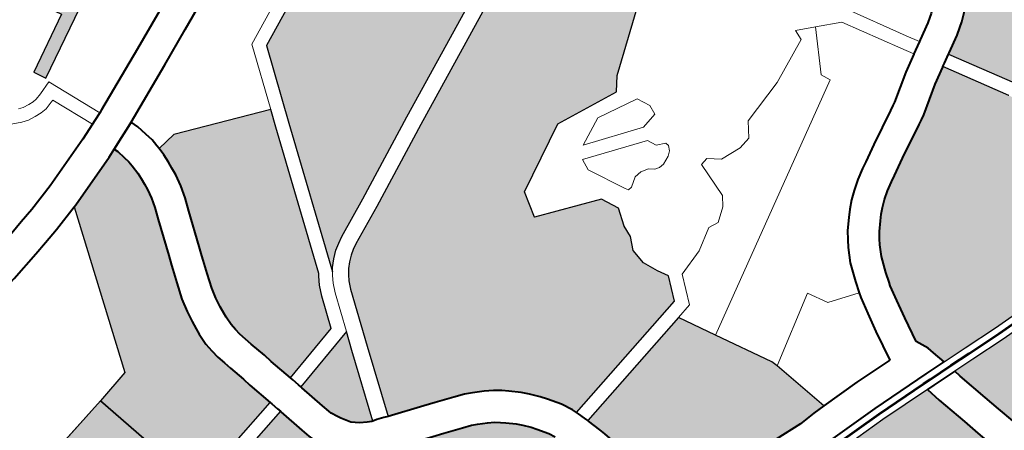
# Model space of a CAD drawing. Header units: metres. Extents: x 149090 to 149776, y 485756 to 486362.
# Tile 40 of 93: x 149577.79 to 149588.63, y 486303.84 to 486308.35. Entities that reach past the tile are written whole.
import ezdxf

# ---------------------------------------------------------------- set-up
doc = ezdxf.new("R2010")
doc.units = ezdxf.units.M
doc.header["$MEASUREMENT"] = 0
for name, color, linetype, lineweight in [('WVB-pen-brm-dik 018', 6, 'Continuous', 13), ('WVB-pen-brm-dik 050', 6, 'Continuous', 53), ('WVB-pen-dik 035', 1, 'Continuous', 40), ('WVB-raster-20%', 254, 'Continuous', 30), ('WVB-raster-60%', 253, 'Continuous', 30), ('WVB-tekst-dik 035', 1, 'Continuous', 40)]:
    doc.layers.add(name, color=color, linetype=linetype, lineweight=lineweight)
doc.styles.add('1 200   cursief   0.18', font='ITALICS.shx', dxfattribs={"height": 0.36})

# ---------------------------------------------------------------- blocks, each defined once
blk = doc.blocks.new('INZET')
at = {"layer": 'WVB-raster-20%'}
for points in [[(-0.095619, -0.048216), (-0.095765, -0.047954), (-0.094525, -0.047263), (-0.094674, -0.046992), (-0.09441, -0.046848), (-0.094119, -0.04738)], [(-0.100655, -0.059926), (-0.101862, -0.059507), (-0.104398, -0.058649), (-0.107002, -0.057775), (-0.107231, -0.057703), (-0.107408, -0.05768), (-0.107568, -0.057663), (-0.107719, -0.057669), (-0.107863, -0.05768), (-0.108028, -0.057716), (-0.108208, -0.057774), (-0.110109, -0.058703), (-0.112111, -0.059689), (-0.113215, -0.057781), (-0.112224, -0.057252), (-0.112722, -0.056289), (-0.108913, -0.05433), (-0.108556, -0.054157), (-0.108307, -0.054157), (-0.108091, -0.054179), (-0.107178, -0.05447), (-0.105907, -0.054932), (-0.105752, -0.05448), (-0.105245, -0.054619), (-0.1049, -0.054713), (-0.103848, -0.055146), (-0.103983, -0.055575), (-0.102032, -0.056247), (-0.101746, -0.055401), (-0.098725, -0.05471), (-0.098055, -0.057456), (-0.099961, -0.057913)], [(-0.077761, -0.06148), (-0.078248, -0.060594), (-0.07907, -0.059238), (-0.079043, -0.059221), (-0.078674, -0.059002), (-0.078529, -0.058905), (-0.078424, -0.058824), (-0.078216, -0.058644), (-0.077928, -0.058312), (-0.077796, -0.058161), (-0.077577, -0.057816), (-0.077435, -0.057539), (-0.077374, -0.057429), (-0.077308, -0.057325), (-0.077249, -0.057246), (-0.077144, -0.05713), (-0.077003, -0.057006), (-0.076845, -0.056885), (-0.076288, -0.056554), (-0.076183, -0.056492), (-0.076183, -0.056492), (-0.074666, -0.059066), (-0.074742, -0.059112), (-0.077518, -0.060731), (-0.077661, -0.060863), (-0.077744, -0.061018), (-0.077777, -0.061172), (-0.077787, -0.061348), (-0.077776, -0.061405)], [(-0.079938, -0.064761), (-0.081695, -0.064754), (-0.082495, -0.064733), (-0.083052, -0.064718), (-0.083128, -0.06442), (-0.083169, -0.064267), (-0.083295, -0.063992), (-0.083202, -0.063424), (-0.083123, -0.063009), (-0.083054, -0.062663), (-0.083032, -0.062584), (-0.082965, -0.062368), (-0.082843, -0.062024), (-0.082723, -0.061792), (-0.082651, -0.061682), (-0.082563, -0.061548), (-0.08241, -0.061369), (-0.082314, -0.06126), (-0.082202, -0.061156), (-0.082064, -0.061043), (-0.0819, -0.06092), (-0.081716, -0.060808), (-0.081582, -0.060731), (-0.081216, -0.060524), (-0.080494, -0.06013), (-0.080389, -0.060073), (-0.080283, -0.060015), (-0.079689, -0.059609), (-0.079336, -0.059398), (-0.079328, -0.059392), (-0.078507, -0.060746), (-0.078022, -0.061628), (-0.077933, -0.061786), (-0.076449, -0.064359), (-0.076442, -0.064404), (-0.077093, -0.064518), (-0.077874, -0.064622), (-0.078546, -0.064684), (-0.079265, -0.064738)], [(-0.081552, -0.068756), (-0.08158, -0.068708), (-0.081839, -0.068267), (-0.082117, -0.06778), (-0.08224, -0.067495), (-0.082303, -0.067345), (-0.082417, -0.067074), (-0.082565, -0.066648), (-0.082671, -0.066248), (-0.082766, -0.065875), (-0.082944, -0.065175), (-0.082981, -0.06502), (-0.082503, -0.065033), (-0.081699, -0.065054), (-0.07992, -0.065061), (-0.079249, -0.065038), (-0.078521, -0.064983), (-0.077841, -0.064921), (-0.077047, -0.064815), (-0.076398, -0.064701), (-0.076182, -0.066152), (-0.075943, -0.067916), (-0.079797, -0.068448)]]:
    blk.add_hatch(color=256, dxfattribs=at).paths.add_polyline_path(points)
at = {"layer": 'WVB-raster-20%', "extrusion": (0, 0, -1)}
for points in [[(0.092915, -0.055332), (0.09286, -0.055254), (0.092726, -0.055115), (0.092582, -0.054988), (0.092443, -0.054898), (0.092303, -0.054816), (0.091449, -0.054408), (0.089614, -0.053491), (0.086913, -0.052174), (0.085553, -0.051508), (0.085897, -0.051351), (0.087173, -0.048827), (0.087646, -0.048681), (0.091237, -0.050429), (0.091816, -0.05211)], [(0.090308, -0.060963), (0.087131, -0.060204), (0.08692, -0.059668), (0.087054, -0.059441), (0.087209, -0.059119), (0.087234, -0.05877), (0.087105, -0.058486), (0.087093, -0.058216), (0.086964, -0.057816), (0.087157, -0.057442), (0.088588, -0.056913), (0.088446, -0.056332), (0.086989, -0.055533), (0.08552, -0.0557), (0.0853, -0.055416), (0.084086, -0.054452), (0.085373, -0.051809), (0.086759, -0.052489), (0.089459, -0.053805), (0.091295, -0.054722), (0.092139, -0.055126), (0.092259, -0.055196), (0.09237, -0.055268), (0.092484, -0.055368), (0.092589, -0.055477), (0.092669, -0.055591), (0.092736, -0.055705), (0.09281, -0.055873), (0.093234, -0.057111), (0.093751, -0.05864), (0.092972, -0.058905), (0.092729, -0.058989), (0.092326, -0.059128), (0.092097, -0.059211), (0.09193, -0.059286), (0.0917, -0.059407), (0.091522, -0.059513), (0.091375, -0.05962), (0.091256, -0.059717), (0.091053, -0.059899), (0.090925, -0.060036), (0.090766, -0.060214), (0.090664, -0.060356), (0.090477, -0.060622), (0.090349, -0.060861)], [(0.09433, -0.066144), (0.094152, -0.066101), (0.093064, -0.065832), (0.093202, -0.065268), (0.092741, -0.064511), (0.091934, -0.064312), (0.091922, -0.06431), (0.092163, -0.063363), (0.092359, -0.062497), (0.092005, -0.061368), (0.091, -0.061128), (0.091074, -0.060991), (0.091236, -0.06076), (0.091314, -0.060651), (0.09144, -0.060509), (0.091543, -0.0604), (0.091711, -0.060249), (0.091801, -0.060176), (0.091908, -0.060098), (0.092043, -0.060017), (0.092237, -0.059915), (0.09236, -0.05986), (0.092559, -0.059788), (0.092958, -0.059651), (0.093199, -0.059567), (0.093976, -0.059303), (0.094445, -0.06066), (0.095114, -0.062599), (0.094726, -0.064226), (0.094631, -0.064687), (0.093733, -0.064466), (0.093601, -0.064995), (0.093931, -0.065496), (0.094439, -0.065617)], [(0.086334, -0.067883), (0.086018, -0.067805), (0.085252, -0.067617), (0.084354, -0.067403), (0.083519, -0.067194), (0.083146, -0.067108), (0.083234, -0.066853), (0.083349, -0.066424), (0.083444, -0.066047), (0.083624, -0.065342), (0.083704, -0.065002), (0.084888, -0.064977), (0.086011, -0.064984), (0.087081, -0.065045), (0.087014, -0.06536)]]:
    blk.add_hatch(color=256, dxfattribs=at).paths.add_polyline_path(points)
at = {"layer": 'WVB-raster-60%', "extrusion": (0, 0, -1)}
for points in [[(0.098055, -0.057456), (0.095695, -0.05689), (0.09584, -0.056326), (0.095882, -0.056134), (0.095977, -0.055775), (0.096018, -0.0556), (0.096064, -0.055415), (0.096091, -0.055226), (0.09611, -0.055027), (0.096107, -0.05476), (0.096094, -0.054628), (0.096074, -0.054447), (0.096036, -0.054199), (0.095974, -0.053916), (0.095858, -0.053556), (0.09576, -0.053265), (0.095728, -0.05317), (0.095658, -0.052961), (0.095392, -0.05218), (0.095295, -0.051922), (0.095238, -0.051711), (0.0952, -0.051507), (0.095188, -0.051369), (0.095175, -0.051226), (0.095167, -0.051091), (0.095178, -0.050882), (0.095187, -0.050771), (0.095215, -0.050634), (0.095257, -0.050447), (0.095288, -0.050357), (0.095479, -0.050436), (0.096689, -0.05087), (0.096743, -0.050886), (0.097932, -0.054512), (0.098725, -0.05471)], [(0.095019, -0.05671), (0.093655, -0.056336), (0.093416, -0.055636), (0.093316, -0.055409), (0.093216, -0.055238), (0.093185, -0.055194), (0.0921, -0.052013), (0.09197, -0.051635), (0.094033, -0.050851), (0.094475, -0.050917), (0.094466, -0.051092), (0.094477, -0.05128), (0.094491, -0.051433), (0.094506, -0.051601), (0.094554, -0.051866), (0.094628, -0.052137), (0.094733, -0.052416), (0.094995, -0.053186), (0.095065, -0.053393), (0.095097, -0.053487), (0.095193, -0.053775), (0.095298, -0.054098), (0.095347, -0.054327), (0.09538, -0.054538), (0.095397, -0.054701), (0.095407, -0.054798), (0.095409, -0.054998), (0.095396, -0.055143), (0.095376, -0.055281), (0.095337, -0.055437), (0.095298, -0.055607), (0.095201, -0.055969), (0.095159, -0.056164)], [(0.094083, -0.058529), (0.093565, -0.056998), (0.093423, -0.056583), (0.094948, -0.057001), (0.09494, -0.057035), (0.0948, -0.057617), (0.094752, -0.057794), (0.094731, -0.057861), (0.094665, -0.057998), (0.094624, -0.058071), (0.094495, -0.058272), (0.094344, -0.058393), (0.094196, -0.058477), (0.094107, -0.058521)], [(0.097593, -0.059351), (0.097019, -0.059209), (0.096771, -0.059147), (0.096674, -0.059122), (0.096397, -0.059053), (0.095858, -0.058915), (0.095739, -0.058884), (0.095731, -0.058882), (0.095696, -0.058863), (0.095678, -0.058849), (0.095612, -0.058789), (0.095227, -0.058425), (0.095285, -0.058323), (0.095384, -0.058119), (0.095424, -0.05799), (0.095478, -0.057791), (0.09562, -0.057198), (0.095624, -0.057181), (0.097984, -0.057747)], [(0.086421, -0.064006), (0.086043, -0.063984), (0.085771, -0.063982), (0.086111, -0.062669), (0.086148, -0.062528), (0.086827, -0.061332), (0.087273, -0.060547), (0.090208, -0.061247), (0.090201, -0.061267), (0.09011, -0.061572), (0.090072, -0.061704), (0.089934, -0.062243), (0.089887, -0.062467), (0.089779, -0.062879), (0.089739, -0.063031), (0.0897, -0.06314), (0.089616, -0.063299), (0.089571, -0.063375), (0.089543, -0.063413), (0.089274, -0.063717), (0.089159, -0.06377), (0.08897, -0.063828), (0.08886, -0.063853), (0.088713, -0.063872), (0.088548, -0.063889), (0.088364, -0.063899), (0.088264, -0.063905), (0.088122, -0.063913), (0.087174, -0.063965), (0.087054, -0.063972)]]:
    blk.add_hatch(color=256, dxfattribs=at).paths.add_polyline_path(points)
at = {"layer": 'WVB-pen-brm-dik 018'}
for p, q in [((-0.094525, -0.047263), (-0.095765, -0.047954)), ((-0.095619, -0.048216), (-0.094119, -0.04738)), ((-0.095765, -0.047954), (-0.095619, -0.048216)), ((-0.096611, -0.048698), (-0.097534, -0.04827)), ((-0.097534, -0.04827), (-0.096611, -0.048698)), ((-0.095613, -0.048319), (-0.095919, -0.048429)), ((-0.095919, -0.048429), (-0.095613, -0.048319)), ((-0.095089, -0.049518), (-0.095613, -0.048319)), ((-0.095613, -0.048319), (-0.095089, -0.049518)), ((-0.096397, -0.048453), (-0.0965, -0.048418)), ((-0.0965, -0.048418), (-0.096397, -0.048453)), ((-0.096264, -0.048473), (-0.096397, -0.048453)), ((-0.096397, -0.048453), (-0.096264, -0.048473)), ((-0.096151, -0.048481), (-0.096264, -0.048473)), ((-0.096264, -0.048473), (-0.096151, -0.048481)), ((-0.096063, -0.04847), (-0.096151, -0.048481)), ((-0.096151, -0.048481), (-0.096063, -0.04847)), ((-0.095919, -0.048429), (-0.096063, -0.04847)), ((-0.096063, -0.04847), (-0.095919, -0.048429)), ((-0.093601, -0.048849), (-0.09279, -0.048475)), ((-0.09148, -0.050214), (-0.087873, -0.048458)), ((-0.087873, -0.048458), (-0.09148, -0.050214)), ((-0.096467, -0.048746), (-0.096611, -0.048698)), ((-0.096611, -0.048698), (-0.096467, -0.048746)), ((-0.096297, -0.048771), (-0.096467, -0.048746)), ((-0.096467, -0.048746), (-0.096297, -0.048771)), ((-0.096144, -0.048782), (-0.096297, -0.048771)), ((-0.096297, -0.048771), (-0.096144, -0.048782)), ((-0.096003, -0.048765), (-0.096144, -0.048782)), ((-0.096144, -0.048782), (-0.096003, -0.048765)), ((-0.095827, -0.048715), (-0.096003, -0.048765)), ((-0.096003, -0.048765), (-0.095827, -0.048715)), ((-0.095775, -0.048696), (-0.095827, -0.048715)), ((-0.095827, -0.048715), (-0.095775, -0.048696)), ((-0.095366, -0.049632), (-0.095775, -0.048696)), ((-0.095775, -0.048696), (-0.095366, -0.049632)), ((-0.091237, -0.050429), (-0.087646, -0.048681)), ((-0.095022, -0.04949), (-0.093601, -0.048849)), ((-0.091855, -0.048815), (-0.092496, -0.04911)), ((-0.092496, -0.04911), (-0.09331, -0.049486)), ((-0.095731, -0.049782), (-0.095366, -0.049632)), ((-0.095366, -0.049632), (-0.095278, -0.049596)), ((-0.095278, -0.049596), (-0.095089, -0.049518)), ((-0.095089, -0.049518), (-0.095022, -0.04949)), ((-0.09331, -0.049486), (-0.09464, -0.050086)), ((-0.096908, -0.050205), (-0.095731, -0.049782)), ((-0.09464, -0.050086), (-0.094582, -0.050256)), ((-0.097538, -0.050394), (-0.096908, -0.050205)), ((-0.094582, -0.050256), (-0.09453, -0.050488)), ((-0.09197, -0.051635), (-0.09148, -0.050214)), ((-0.09148, -0.050214), (-0.09197, -0.051635)), ((-0.0982, -0.05057), (-0.097888, -0.050487)), ((-0.097888, -0.050487), (-0.097538, -0.050394)), ((-0.09453, -0.050488), (-0.094492, -0.050674)), ((-0.091816, -0.05211), (-0.091237, -0.050429)), ((-0.094492, -0.050674), (-0.09448, -0.050836)), ((-0.097932, -0.054512), (-0.096743, -0.050886)), ((-0.096743, -0.050886), (-0.097347, -0.051068)), ((-0.09448, -0.050836), (-0.094475, -0.050917)), ((-0.094475, -0.050917), (-0.094033, -0.050851)), ((-0.094033, -0.050851), (-0.09197, -0.051635)), ((-0.097708, -0.051163), (-0.098029, -0.051249)), ((-0.097347, -0.051068), (-0.097708, -0.051163)), ((-0.098029, -0.051249), (-0.098727, -0.051414)), ((-0.09197, -0.051635), (-0.0921, -0.052013)), ((-0.0921, -0.052013), (-0.093185, -0.055194)), ((-0.092915, -0.055332), (-0.091816, -0.05211)), ((-0.086913, -0.052174), (-0.089614, -0.053491)), ((-0.089459, -0.053805), (-0.086759, -0.052489)), ((-0.089614, -0.053491), (-0.091449, -0.054408)), ((-0.091295, -0.054722), (-0.089459, -0.053805)), ((-0.091449, -0.054408), (-0.092303, -0.054816)), ((-0.098725, -0.05471), (-0.097932, -0.054512)), ((-0.084086, -0.054452), (-0.0853, -0.055416)), ((-0.101746, -0.055401), (-0.098725, -0.05471)), ((-0.092303, -0.054816), (-0.092443, -0.054898)), ((-0.092139, -0.055126), (-0.091295, -0.054722)), ((-0.092582, -0.054988), (-0.092726, -0.055115)), ((-0.092443, -0.054898), (-0.092582, -0.054988)), ((-0.093216, -0.055238), (-0.093316, -0.055409)), ((-0.093185, -0.055194), (-0.093216, -0.055238)), ((-0.09286, -0.055254), (-0.092915, -0.055332)), ((-0.092726, -0.055115), (-0.09286, -0.055254)), ((-0.092484, -0.055368), (-0.09237, -0.055268)), ((-0.09237, -0.055268), (-0.092259, -0.055196)), ((-0.092259, -0.055196), (-0.092139, -0.055126)), ((-0.093316, -0.055409), (-0.093416, -0.055636)), ((-0.093048, -0.055546), (-0.092964, -0.055401)), ((-0.092964, -0.055401), (-0.093048, -0.055546)), ((-0.092964, -0.055401), (-0.092915, -0.055332)), ((-0.092915, -0.055332), (-0.092964, -0.055401)), ((-0.092669, -0.055591), (-0.092589, -0.055477)), ((-0.092589, -0.055477), (-0.092484, -0.055368)), ((-0.0853, -0.055416), (-0.08552, -0.0557)), ((-0.093416, -0.055636), (-0.093655, -0.056336)), ((-0.093136, -0.055746), (-0.093048, -0.055546)), ((-0.093048, -0.055546), (-0.093136, -0.055746)), ((-0.09281, -0.055873), (-0.092736, -0.055705)), ((-0.092736, -0.055705), (-0.092669, -0.055591)), ((-0.086989, -0.055533), (-0.088446, -0.056332)), ((-0.08552, -0.0557), (-0.086989, -0.055533)), ((-0.093423, -0.056583), (-0.093136, -0.055746)), ((-0.093136, -0.055746), (-0.093423, -0.056583)), ((-0.093234, -0.057111), (-0.09281, -0.055873)), ((-0.086187, -0.055931), (-0.086796, -0.056239)), ((-0.086796, -0.056239), (-0.086187, -0.055931)), ((-0.085244, -0.05609), (-0.086187, -0.055931)), ((-0.086187, -0.055931), (-0.085244, -0.05609)), ((-0.085096, -0.056373), (-0.085244, -0.05609)), ((-0.085244, -0.05609), (-0.085096, -0.056373)), ((-0.093655, -0.056336), (-0.095019, -0.05671)), ((-0.088446, -0.056332), (-0.088588, -0.056913)), ((-0.086796, -0.056239), (-0.085486, -0.056683)), ((-0.085486, -0.056683), (-0.086796, -0.056239)), ((-0.085114, -0.056591), (-0.085096, -0.056373)), ((-0.085096, -0.056373), (-0.085114, -0.056591)), ((-0.094948, -0.057001), (-0.093423, -0.056583)), ((-0.093423, -0.056583), (-0.093565, -0.056998)), ((-0.086991, -0.05649), (-0.087023, -0.056745)), ((-0.086991, -0.05649), (-0.087023, -0.056745)), ((-0.085583, -0.056967), (-0.086991, -0.05649)), ((-0.085583, -0.056967), (-0.086991, -0.05649)), ((-0.085486, -0.056683), (-0.085114, -0.056591)), ((-0.085114, -0.056591), (-0.085486, -0.056683)), ((-0.095019, -0.05671), (-0.095003, -0.056771)), ((-0.095003, -0.056771), (-0.094963, -0.056938)), ((-0.087023, -0.056745), (-0.086593, -0.057552)), ((-0.087023, -0.056745), (-0.086593, -0.057552)), ((-0.095695, -0.05689), (-0.098055, -0.057456)), ((-0.095682, -0.05694), (-0.095695, -0.05689)), ((-0.095644, -0.057101), (-0.095682, -0.05694)), ((-0.094963, -0.056938), (-0.094948, -0.057001)), ((-0.093565, -0.056998), (-0.094083, -0.058529)), ((-0.088588, -0.056913), (-0.087157, -0.057442)), ((-0.085485, -0.057163), (-0.085583, -0.056967)), ((-0.085485, -0.057163), (-0.085583, -0.056967)), ((-0.081524, -0.056872), (-0.081536, -0.057106)), ((-0.081536, -0.057106), (-0.081524, -0.056872)), ((-0.08112, -0.05706), (-0.081524, -0.056872)), ((-0.081524, -0.056872), (-0.08112, -0.05706)), ((-0.097984, -0.057747), (-0.095624, -0.057181)), ((-0.095624, -0.057181), (-0.095644, -0.057101)), ((-0.093751, -0.05864), (-0.093234, -0.057111)), ((-0.085285, -0.057252), (-0.085485, -0.057163)), ((-0.085285, -0.057252), (-0.085485, -0.057163)), ((-0.081536, -0.057106), (-0.082516, -0.057571)), ((-0.082516, -0.057571), (-0.081536, -0.057106)), ((-0.08112, -0.05706), (-0.081624, -0.05799)), ((-0.081624, -0.05799), (-0.08112, -0.05706)), ((-0.080581, -0.057309), (-0.08112, -0.05706)), ((-0.08112, -0.05706), (-0.080581, -0.057309)), ((-0.080371, -0.057076), (-0.079598, -0.058368)), ((-0.079598, -0.058368), (-0.080371, -0.057076)), ((-0.087157, -0.057442), (-0.086964, -0.057816)), ((-0.086263, -0.05747), (-0.086098, -0.057452)), ((-0.086263, -0.05747), (-0.086098, -0.057452)), ((-0.086098, -0.057452), (-0.085927, -0.057493)), ((-0.086098, -0.057452), (-0.085927, -0.057493)), ((-0.085409, -0.057511), (-0.085315, -0.057434)), ((-0.085409, -0.057511), (-0.085315, -0.057434)), ((-0.085315, -0.057434), (-0.085267, -0.057328)), ((-0.085315, -0.057434), (-0.085267, -0.057328)), ((-0.085267, -0.057328), (-0.085285, -0.057252)), ((-0.085267, -0.057328), (-0.085285, -0.057252)), ((-0.079855, -0.058523), (-0.080581, -0.057309)), ((-0.080581, -0.057309), (-0.079855, -0.058523)), ((-0.086593, -0.057552), (-0.086552, -0.057617)), ((-0.086593, -0.057552), (-0.086552, -0.057617)), ((-0.086552, -0.057617), (-0.086458, -0.057605)), ((-0.086552, -0.057617), (-0.086458, -0.057605)), ((-0.086458, -0.057605), (-0.086263, -0.05747)), ((-0.086458, -0.057605), (-0.086263, -0.05747)), ((-0.085927, -0.057493), (-0.085815, -0.057582)), ((-0.085927, -0.057493), (-0.085815, -0.057582)), ((-0.085815, -0.057582), (-0.085709, -0.057611)), ((-0.085815, -0.057582), (-0.085709, -0.057611)), ((-0.085709, -0.057611), (-0.085591, -0.057599)), ((-0.085709, -0.057611), (-0.085591, -0.057599)), ((-0.085591, -0.057599), (-0.085409, -0.057511)), ((-0.085591, -0.057599), (-0.085409, -0.057511)), ((-0.082516, -0.057571), (-0.083521, -0.057893)), ((-0.083521, -0.057893), (-0.082516, -0.057571)), ((-0.086964, -0.057816), (-0.087093, -0.058216)), ((-0.084914, -0.058087), (-0.084927, -0.058912)), ((-0.084927, -0.058912), (-0.084914, -0.058087)), ((-0.084746, -0.058048), (-0.084914, -0.058087)), ((-0.084914, -0.058087), (-0.084746, -0.058048)), ((-0.084488, -0.058241), (-0.084746, -0.058048)), ((-0.084746, -0.058048), (-0.084488, -0.058241)), ((-0.083521, -0.057893), (-0.083728, -0.058216)), ((-0.083728, -0.058216), (-0.083521, -0.057893)), ((-0.081624, -0.05799), (-0.081528, -0.058196)), ((-0.081528, -0.058196), (-0.081624, -0.05799)), ((-0.087093, -0.058216), (-0.087105, -0.058486)), ((-0.081528, -0.058196), (-0.086827, -0.061332)), ((-0.086827, -0.061332), (-0.081528, -0.058196)), ((-0.084011, -0.05828), (-0.084488, -0.058241)), ((-0.084488, -0.058241), (-0.084011, -0.05828)), ((-0.083728, -0.058216), (-0.084011, -0.05828)), ((-0.084011, -0.05828), (-0.083728, -0.058216)), ((-0.094083, -0.058529), (-0.093992, -0.058557)), ((-0.087105, -0.058486), (-0.087234, -0.05877)), ((-0.079691, -0.058794), (-0.079855, -0.058523)), ((-0.079855, -0.058523), (-0.079691, -0.058794)), ((-0.079598, -0.058368), (-0.079433, -0.05864)), ((-0.079433, -0.05864), (-0.079598, -0.058368)), ((-0.079402, -0.058621), (-0.079047, -0.05841)), ((-0.079047, -0.05841), (-0.078938, -0.058337)), ((-0.093992, -0.058557), (-0.093841, -0.058609)), ((-0.093841, -0.058609), (-0.093751, -0.05864)), ((-0.079691, -0.058794), (-0.079613, -0.058747)), ((-0.079613, -0.058747), (-0.079433, -0.05864)), ((-0.079433, -0.05864), (-0.079402, -0.058621)), ((-0.087234, -0.05877), (-0.087209, -0.059119)), ((-0.084927, -0.058912), (-0.085068, -0.059119)), ((-0.085068, -0.059119), (-0.084927, -0.058912)), ((-0.080067, -0.05902), (-0.079697, -0.058798)), ((-0.079697, -0.058798), (-0.079691, -0.058794)), ((-0.087209, -0.059119), (-0.087054, -0.059441)), ((-0.085068, -0.059119), (-0.085352, -0.059338)), ((-0.085352, -0.059338), (-0.085068, -0.059119)), ((-0.080649, -0.059417), (-0.080067, -0.05902)), ((-0.085584, -0.059312), (-0.086048, -0.059609)), ((-0.086048, -0.059609), (-0.085584, -0.059312)), ((-0.085352, -0.059338), (-0.085584, -0.059312)), ((-0.085584, -0.059312), (-0.085352, -0.059338)), ((-0.079253, -0.059347), (-0.079328, -0.059392)), ((-0.079328, -0.059392), (-0.078507, -0.060746)), ((-0.07907, -0.059238), (-0.079253, -0.059347)), ((-0.078248, -0.060594), (-0.07907, -0.059238)), ((-0.087054, -0.059441), (-0.08692, -0.059668)), ((-0.086048, -0.059609), (-0.086655, -0.059814)), ((-0.086655, -0.059814), (-0.086048, -0.059609)), ((-0.081556, -0.059913), (-0.08083, -0.059516)), ((-0.08083, -0.059516), (-0.080724, -0.059458)), ((-0.080724, -0.059458), (-0.080649, -0.059417)), ((-0.08692, -0.059668), (-0.087131, -0.060204)), ((-0.086655, -0.059814), (-0.086909, -0.06046)), ((-0.086909, -0.06046), (-0.086655, -0.059814)), ((-0.081926, -0.060122), (-0.081556, -0.059913)), ((-0.087131, -0.060204), (-0.090308, -0.060963)), ((-0.082292, -0.060339), (-0.082071, -0.060204)), ((-0.082071, -0.060204), (-0.081926, -0.060122)), ((-0.086909, -0.06046), (-0.087273, -0.060547)), ((-0.087273, -0.060547), (-0.086909, -0.06046)), ((-0.082664, -0.06063), (-0.082497, -0.060492)), ((-0.082497, -0.060492), (-0.082292, -0.060339)), ((-0.090208, -0.061247), (-0.087273, -0.060547)), ((-0.087273, -0.060547), (-0.086827, -0.061332)), ((-0.082815, -0.060771), (-0.082664, -0.06063)), ((-0.083124, -0.061127), (-0.082938, -0.060909)), ((-0.082938, -0.060909), (-0.082815, -0.060771)), ((-0.090308, -0.060963), (-0.090288, -0.061011)), ((-0.090288, -0.061011), (-0.090235, -0.061165)), ((-0.083236, -0.061298), (-0.083124, -0.061127)), ((-0.090235, -0.061165), (-0.090208, -0.061247)), ((-0.086827, -0.061332), (-0.086148, -0.062528)), ((-0.083328, -0.061438), (-0.083236, -0.061298)), ((-0.083487, -0.061744), (-0.083328, -0.061438)), ((-0.086111, -0.062669), (-0.084638, -0.061745)), ((-0.084638, -0.061745), (-0.086111, -0.062669)), ((-0.084638, -0.061745), (-0.084391, -0.06217)), ((-0.084391, -0.06217), (-0.084638, -0.061745)), ((-0.08363, -0.062148), (-0.083487, -0.061744)), ((-0.084391, -0.06217), (-0.083705, -0.062392)), ((-0.083705, -0.062392), (-0.084391, -0.06217)), ((-0.083705, -0.062392), (-0.08363, -0.062148)), ((-0.083735, -0.062497), (-0.083705, -0.062392)), ((-0.086148, -0.062528), (-0.086111, -0.062669)), ((-0.08381, -0.062875), (-0.083735, -0.062497)), ((-0.086111, -0.062669), (-0.085771, -0.063982)), ((-0.083891, -0.063302), (-0.08381, -0.062875)), ((-0.084005, -0.063995), (-0.083891, -0.063302)), ((-0.085771, -0.063982), (-0.08488, -0.063977)), ((-0.08488, -0.063977), (-0.084005, -0.063995))]:
    blk.add_line(p, q, dxfattribs=at)
at = {"layer": 'WVB-pen-brm-dik 050', "flags": 128}
for points in [[(-0.087089, -0.064896), (-0.086016, -0.064834), (-0.084887, -0.064827), (-0.083701, -0.064852)], [(-0.083701, -0.064852), (-0.083529, -0.064855), (-0.082977, -0.06487)], [(-0.082977, -0.06487), (-0.082499, -0.064883), (-0.081697, -0.064904), (-0.07992, -0.064911)]]:
    blk.add_lwpolyline(points, dxfattribs=at)
at = {"layer": 'WVB-pen-dik 035', "flags": 128}
for points in [[(-0.092148, -0.048179), (-0.09279, -0.048475), (-0.093601, -0.048849), (-0.095022, -0.04949), (-0.095089, -0.049518)], [(-0.09464, -0.050086), (-0.09331, -0.049486), (-0.092496, -0.04911), (-0.091855, -0.048815)], [(-0.095366, -0.049632), (-0.095731, -0.049782), (-0.096908, -0.050205), (-0.097538, -0.050394), (-0.097888, -0.050487), (-0.0982, -0.05057), (-0.09888, -0.050731), (-0.099343, -0.050829), (-0.100173, -0.05097), (-0.101472, -0.051156), (-0.102962, -0.051356)], [(-0.095089, -0.049518), (-0.095278, -0.049596), (-0.095366, -0.049632)], [(-0.09464, -0.050086), (-0.094745, -0.050133), (-0.095011, -0.050243), (-0.095288, -0.050357)], [(-0.095288, -0.050357), (-0.095011, -0.050243), (-0.094745, -0.050133), (-0.09464, -0.050086)], [(-0.094475, -0.050917), (-0.09448, -0.050836), (-0.094492, -0.050674), (-0.09453, -0.050488), (-0.094582, -0.050256), (-0.09464, -0.050086)], [(-0.096743, -0.050886), (-0.096689, -0.05087), (-0.095479, -0.050436), (-0.095288, -0.050357)], [(-0.095288, -0.050357), (-0.095257, -0.050447), (-0.095215, -0.050634), (-0.095187, -0.050771), (-0.095178, -0.050882), (-0.095167, -0.051091), (-0.095175, -0.051226), (-0.095188, -0.051369), (-0.0952, -0.051507), (-0.095238, -0.051711), (-0.095295, -0.051922), (-0.095392, -0.05218), (-0.095658, -0.052961), (-0.095728, -0.05317), (-0.09576, -0.053265), (-0.095858, -0.053556), (-0.095974, -0.053916), (-0.096036, -0.054199), (-0.096074, -0.054447), (-0.096094, -0.054628), (-0.096107, -0.05476), (-0.09611, -0.055027), (-0.096091, -0.055226), (-0.096064, -0.055415), (-0.096018, -0.0556), (-0.095977, -0.055775), (-0.095882, -0.056134), (-0.09584, -0.056326), (-0.095695, -0.05689)], [(-0.102869, -0.05205), (-0.101376, -0.05185), (-0.100064, -0.051662), (-0.099212, -0.051516), (-0.098727, -0.051414), (-0.098029, -0.051249), (-0.097708, -0.051163), (-0.097347, -0.051068), (-0.096743, -0.050886)], [(-0.095019, -0.05671), (-0.095159, -0.056164), (-0.095201, -0.055969), (-0.095298, -0.055607), (-0.095337, -0.055437), (-0.095376, -0.055281), (-0.095396, -0.055143), (-0.095409, -0.054998), (-0.095407, -0.054798), (-0.095397, -0.054701), (-0.09538, -0.054538), (-0.095347, -0.054327), (-0.095298, -0.054098), (-0.095193, -0.053775), (-0.095097, -0.053487), (-0.095065, -0.053393), (-0.094995, -0.053186), (-0.094733, -0.052416), (-0.094628, -0.052137), (-0.094554, -0.051866), (-0.094506, -0.051601), (-0.094491, -0.051433), (-0.094477, -0.05128), (-0.094466, -0.051092), (-0.094475, -0.050917)], [(-0.076537, -0.055889), (-0.076644, -0.055951), (-0.077237, -0.056304), (-0.077447, -0.056464), (-0.077636, -0.056631), (-0.077791, -0.056801), (-0.077886, -0.056929), (-0.077976, -0.057071), (-0.078052, -0.057209), (-0.078185, -0.057468), (-0.078359, -0.057741), (-0.078456, -0.057853), (-0.078712, -0.058148), (-0.078868, -0.058282), (-0.078938, -0.058337), (-0.079047, -0.05841), (-0.079402, -0.058621), (-0.079433, -0.05864)], [(-0.07907, -0.059238), (-0.079043, -0.059221), (-0.078674, -0.059002), (-0.078529, -0.058905), (-0.078424, -0.058824), (-0.078216, -0.058644), (-0.077928, -0.058312), (-0.077796, -0.058161), (-0.077577, -0.057816), (-0.077435, -0.057539), (-0.077374, -0.057429), (-0.077308, -0.057325), (-0.077249, -0.057246), (-0.077144, -0.05713), (-0.077003, -0.057006), (-0.076845, -0.056885), (-0.076288, -0.056554), (-0.076183, -0.056492), (-0.076183, -0.056492)], [(-0.094948, -0.057001), (-0.094963, -0.056938), (-0.095003, -0.056771), (-0.095019, -0.05671)], [(-0.095695, -0.05689), (-0.095682, -0.05694), (-0.095644, -0.057101), (-0.095624, -0.057181)], [(-0.094495, -0.058272), (-0.094624, -0.058071), (-0.094665, -0.057998), (-0.094731, -0.057861), (-0.094752, -0.057794), (-0.0948, -0.057617), (-0.09494, -0.057035), (-0.094948, -0.057001)], [(-0.095624, -0.057181), (-0.09562, -0.057198), (-0.095478, -0.057791), (-0.095424, -0.05799), (-0.095384, -0.058119), (-0.095285, -0.058323), (-0.095227, -0.058425)], [(-0.094083, -0.058529), (-0.094107, -0.058521), (-0.094196, -0.058477), (-0.094344, -0.058393), (-0.094495, -0.058272)], [(-0.093751, -0.05864), (-0.093841, -0.058609), (-0.093992, -0.058557), (-0.094083, -0.058529)], [(-0.090308, -0.060963), (-0.090349, -0.060861), (-0.090477, -0.060622), (-0.090664, -0.060356), (-0.090766, -0.060214), (-0.090925, -0.060036), (-0.091053, -0.059899), (-0.091256, -0.059717), (-0.091375, -0.05962), (-0.091522, -0.059513), (-0.0917, -0.059407), (-0.09193, -0.059286), (-0.092097, -0.059211), (-0.092326, -0.059128), (-0.092729, -0.058989), (-0.092972, -0.058905), (-0.093751, -0.05864)], [(-0.079433, -0.05864), (-0.079613, -0.058747), (-0.079691, -0.058794)], [(-0.079691, -0.058794), (-0.079697, -0.058798), (-0.080067, -0.05902), (-0.080649, -0.059417), (-0.080724, -0.059458), (-0.08083, -0.059516), (-0.081556, -0.059913), (-0.081926, -0.060122), (-0.082071, -0.060204), (-0.082292, -0.060339), (-0.082497, -0.060492), (-0.082664, -0.06063), (-0.082815, -0.060771), (-0.082938, -0.060909), (-0.083124, -0.061127), (-0.083236, -0.061298), (-0.083328, -0.061438), (-0.083487, -0.061744), (-0.08363, -0.062148), (-0.083705, -0.062392)], [(-0.093976, -0.059303), (-0.093199, -0.059567), (-0.092958, -0.059651), (-0.092559, -0.059788), (-0.09236, -0.05986), (-0.092237, -0.059915), (-0.092043, -0.060017), (-0.091908, -0.060098), (-0.091801, -0.060176), (-0.091711, -0.060249), (-0.091543, -0.0604), (-0.09144, -0.060509), (-0.091314, -0.060651), (-0.091236, -0.06076), (-0.091074, -0.060991), (-0.091, -0.061128)], [(-0.083295, -0.063992), (-0.083202, -0.063424), (-0.083123, -0.063009), (-0.083054, -0.062663), (-0.083032, -0.062584), (-0.082965, -0.062368), (-0.082843, -0.062024), (-0.082723, -0.061792), (-0.082651, -0.061682), (-0.082563, -0.061548), (-0.08241, -0.061369), (-0.082314, -0.06126), (-0.082202, -0.061156), (-0.082064, -0.061043), (-0.0819, -0.06092), (-0.081716, -0.060808), (-0.081582, -0.060731), (-0.081216, -0.060524), (-0.080494, -0.06013), (-0.080389, -0.060073), (-0.080283, -0.060015), (-0.079689, -0.059609), (-0.079336, -0.059398), (-0.079328, -0.059392)], [(-0.079328, -0.059392), (-0.079253, -0.059347), (-0.07907, -0.059238)], [(-0.090208, -0.061247), (-0.090235, -0.061165), (-0.090288, -0.061011), (-0.090308, -0.060963)], [(-0.089274, -0.063717), (-0.089543, -0.063413), (-0.089571, -0.063375), (-0.089616, -0.063299), (-0.0897, -0.06314), (-0.089739, -0.063031), (-0.089779, -0.062879), (-0.089887, -0.062467), (-0.089934, -0.062243), (-0.090072, -0.061704), (-0.09011, -0.061572), (-0.090201, -0.061267), (-0.090208, -0.061247)], [(-0.083705, -0.062392), (-0.083735, -0.062497), (-0.08381, -0.062875), (-0.083891, -0.063302), (-0.084005, -0.063995)], [(-0.086421, -0.064006), (-0.087054, -0.063972), (-0.087174, -0.063965), (-0.088122, -0.063913), (-0.088264, -0.063905), (-0.088364, -0.063899), (-0.088548, -0.063889), (-0.088713, -0.063872), (-0.08886, -0.063853), (-0.08897, -0.063828), (-0.089159, -0.06377), (-0.089274, -0.063717)], [(-0.086043, -0.063984), (-0.086421, -0.064006)], [(-0.085771, -0.063982), (-0.086043, -0.063984)], [(-0.08488, -0.063977), (-0.085771, -0.063982)], [(-0.084005, -0.063995), (-0.08488, -0.063977)], [(-0.083052, -0.064718), (-0.083128, -0.06442), (-0.083169, -0.064267), (-0.083295, -0.063992)], [(-0.08642, -0.064707), (-0.08602, -0.064684), (-0.084885, -0.064677), (-0.083526, -0.064705), (-0.083052, -0.064718)], [(-0.082981, -0.06502), (-0.083533, -0.065005), (-0.083704, -0.065002)], [(-0.083704, -0.065002), (-0.083624, -0.065342), (-0.083444, -0.066047), (-0.083349, -0.066424), (-0.083234, -0.066853), (-0.083146, -0.067108)], [(-0.081552, -0.068756), (-0.08158, -0.068708), (-0.081839, -0.068267), (-0.082117, -0.06778), (-0.08224, -0.067495), (-0.082303, -0.067345), (-0.082417, -0.067074), (-0.082565, -0.066648), (-0.082671, -0.066248), (-0.082766, -0.065875), (-0.082944, -0.065175), (-0.082981, -0.06502)]]:
    blk.add_lwpolyline(points, dxfattribs=at)
at = {"layer": 'WVB-raster-20%', "flags": 128}
for points in [[(-0.095619, -0.048216), (-0.094119, -0.04738), (-0.09441, -0.046848), (-0.094674, -0.046992), (-0.094525, -0.047263), (-0.095765, -0.047954)], [(-0.085553, -0.051508), (-0.085897, -0.051351), (-0.087173, -0.048827), (-0.087646, -0.048681), (-0.091237, -0.050429), (-0.091816, -0.05211), (-0.092915, -0.055332), (-0.09286, -0.055254), (-0.092726, -0.055115), (-0.092582, -0.054988), (-0.092443, -0.054898), (-0.092303, -0.054816), (-0.091449, -0.054408), (-0.089614, -0.053491), (-0.086913, -0.052174)], [(-0.075943, -0.067916), (-0.076182, -0.066152), (-0.076398, -0.064701), (-0.077047, -0.064815), (-0.077841, -0.064921), (-0.078521, -0.064983), (-0.079249, -0.065038), (-0.07992, -0.065061), (-0.081699, -0.065054), (-0.082503, -0.065033), (-0.082981, -0.06502), (-0.082944, -0.065175), (-0.082766, -0.065875), (-0.082671, -0.066248), (-0.082565, -0.066648), (-0.082417, -0.067074), (-0.082303, -0.067345), (-0.08224, -0.067495), (-0.082117, -0.06778), (-0.081839, -0.068267), (-0.08158, -0.068708), (-0.081552, -0.068756), (-0.079797, -0.068448)], [(-0.083146, -0.067108), (-0.083234, -0.066853), (-0.083349, -0.066424), (-0.083444, -0.066047), (-0.083624, -0.065342), (-0.083704, -0.065002), (-0.084888, -0.064977), (-0.086011, -0.064984), (-0.087081, -0.065045), (-0.087014, -0.06536), (-0.086334, -0.067883), (-0.086018, -0.067805), (-0.085252, -0.067617), (-0.084354, -0.067403), (-0.083519, -0.067194)]]:
    blk.add_lwpolyline(points, close=True, dxfattribs=at)
for points in [[(-0.086759, -0.052489), (-0.089459, -0.053805), (-0.091295, -0.054722), (-0.092139, -0.055126), (-0.092259, -0.055196), (-0.09237, -0.055268), (-0.092484, -0.055368), (-0.092589, -0.055477), (-0.092669, -0.055591), (-0.092736, -0.055705), (-0.09281, -0.055873), (-0.093234, -0.057111), (-0.093751, -0.05864), (-0.092972, -0.058905), (-0.092729, -0.058989), (-0.092326, -0.059128), (-0.092097, -0.059211), (-0.09193, -0.059286), (-0.0917, -0.059407), (-0.091522, -0.059513), (-0.091375, -0.05962), (-0.091256, -0.059717), (-0.091053, -0.059899), (-0.090925, -0.060036), (-0.090766, -0.060214), (-0.090664, -0.060356), (-0.090477, -0.060622), (-0.090349, -0.060861), (-0.090308, -0.060963), (-0.087131, -0.060204), (-0.08692, -0.059668), (-0.087054, -0.059441), (-0.087209, -0.059119), (-0.087234, -0.05877), (-0.087105, -0.058486), (-0.087093, -0.058216), (-0.086964, -0.057816), (-0.087157, -0.057442), (-0.088588, -0.056913), (-0.088446, -0.056332), (-0.086989, -0.055533), (-0.08552, -0.0557), (-0.0853, -0.055416), (-0.084086, -0.054452)], [(-0.104398, -0.058649), (-0.101862, -0.059507), (-0.100655, -0.059926), (-0.099961, -0.057913), (-0.098055, -0.057456), (-0.098725, -0.05471), (-0.101746, -0.055401)], [(-0.074666, -0.059066), (-0.076183, -0.056492), (-0.076183, -0.056492), (-0.076288, -0.056554), (-0.076845, -0.056885), (-0.077003, -0.057006), (-0.077144, -0.05713), (-0.077249, -0.057246), (-0.077308, -0.057325), (-0.077374, -0.057429), (-0.077435, -0.057539), (-0.077577, -0.057816), (-0.077796, -0.058161), (-0.077928, -0.058312), (-0.078216, -0.058644), (-0.078424, -0.058824), (-0.078529, -0.058905), (-0.078674, -0.059002), (-0.079043, -0.059221), (-0.07907, -0.059238), (-0.078248, -0.060594)], [(-0.091074, -0.060991), (-0.091236, -0.06076), (-0.091314, -0.060651), (-0.09144, -0.060509), (-0.091543, -0.0604), (-0.091711, -0.060249), (-0.091801, -0.060176), (-0.091908, -0.060098), (-0.092043, -0.060017), (-0.092237, -0.059915), (-0.09236, -0.05986), (-0.092559, -0.059788), (-0.092958, -0.059651)], [(-0.078507, -0.060746), (-0.079328, -0.059392), (-0.079336, -0.059398), (-0.079689, -0.059609), (-0.080283, -0.060015), (-0.080389, -0.060073), (-0.080494, -0.06013), (-0.081216, -0.060524), (-0.081582, -0.060731), (-0.081716, -0.060808), (-0.0819, -0.06092), (-0.082064, -0.061043), (-0.082202, -0.061156), (-0.082314, -0.06126), (-0.08241, -0.061369), (-0.082563, -0.061548), (-0.082651, -0.061682), (-0.082723, -0.061792), (-0.082843, -0.062024), (-0.082965, -0.062368), (-0.083032, -0.062584), (-0.083054, -0.062663), (-0.083123, -0.063009), (-0.083202, -0.063424), (-0.083295, -0.063992), (-0.083169, -0.064267), (-0.083128, -0.06442), (-0.083052, -0.064718), (-0.082495, -0.064733), (-0.081695, -0.064754), (-0.079938, -0.064761)]]:
    blk.add_lwpolyline(points, dxfattribs=at)
at = {"layer": 'WVB-raster-60%', "flags": 128}
for points in [[(-0.095695, -0.05689), (-0.09584, -0.056326), (-0.095882, -0.056134), (-0.095977, -0.055775), (-0.096018, -0.0556), (-0.096064, -0.055415), (-0.096091, -0.055226), (-0.09611, -0.055027), (-0.096107, -0.05476), (-0.096094, -0.054628), (-0.096074, -0.054447), (-0.096036, -0.054199), (-0.095974, -0.053916), (-0.095858, -0.053556), (-0.09576, -0.053265), (-0.095728, -0.05317), (-0.095658, -0.052961), (-0.095392, -0.05218), (-0.095295, -0.051922), (-0.095238, -0.051711), (-0.0952, -0.051507), (-0.095188, -0.051369), (-0.095175, -0.051226), (-0.095167, -0.051091), (-0.095178, -0.050882), (-0.095187, -0.050771), (-0.095215, -0.050634), (-0.095257, -0.050447), (-0.095288, -0.050357), (-0.095479, -0.050436), (-0.096689, -0.05087), (-0.096743, -0.050886), (-0.097932, -0.054512), (-0.098725, -0.05471), (-0.098055, -0.057456)], [(-0.093185, -0.055194), (-0.0921, -0.052013), (-0.09197, -0.051635), (-0.094033, -0.050851), (-0.094475, -0.050917), (-0.094466, -0.051092), (-0.094477, -0.05128), (-0.094491, -0.051433), (-0.094506, -0.051601), (-0.094554, -0.051866), (-0.094628, -0.052137), (-0.094733, -0.052416), (-0.094995, -0.053186), (-0.095065, -0.053393), (-0.095097, -0.053487), (-0.095193, -0.053775), (-0.095298, -0.054098), (-0.095347, -0.054327), (-0.09538, -0.054538), (-0.095397, -0.054701), (-0.095407, -0.054798), (-0.095409, -0.054998), (-0.095396, -0.055143), (-0.095376, -0.055281), (-0.095337, -0.055437), (-0.095298, -0.055607), (-0.095201, -0.055969), (-0.095159, -0.056164), (-0.095019, -0.05671), (-0.093655, -0.056336), (-0.093416, -0.055636), (-0.093316, -0.055409), (-0.093216, -0.055238)], [(-0.094083, -0.058529), (-0.093565, -0.056998), (-0.093423, -0.056583), (-0.094948, -0.057001), (-0.09494, -0.057035), (-0.0948, -0.057617), (-0.094752, -0.057794), (-0.094731, -0.057861), (-0.094665, -0.057998), (-0.094624, -0.058071), (-0.094495, -0.058272), (-0.094344, -0.058393), (-0.094196, -0.058477), (-0.094107, -0.058521)], [(-0.095227, -0.058425), (-0.095285, -0.058323), (-0.095384, -0.058119), (-0.095424, -0.05799), (-0.095478, -0.057791), (-0.09562, -0.057198), (-0.095624, -0.057181), (-0.097984, -0.057747), (-0.097593, -0.059351), (-0.097019, -0.059209), (-0.096771, -0.059147), (-0.096674, -0.059122), (-0.096397, -0.059053), (-0.095858, -0.058915), (-0.095739, -0.058884), (-0.095731, -0.058882), (-0.095696, -0.058863), (-0.095678, -0.058849), (-0.095612, -0.058789)]]:
    blk.add_lwpolyline(points, close=True, dxfattribs=at)
blk.add_lwpolyline([(-0.087054, -0.063972), (-0.086421, -0.064006), (-0.086043, -0.063984), (-0.085771, -0.063982), (-0.086111, -0.062669), (-0.086148, -0.062528), (-0.086827, -0.061332), (-0.087273, -0.060547), (-0.090208, -0.061247), (-0.090201, -0.061267), (-0.09011, -0.061572), (-0.090072, -0.061704)], dxfattribs=at)
at = {"layer": 'WVB-tekst-dik 035', "style": '1 200   cursief   0.18'}
blk.add_text('NOORDERPLASSEN', height=0.0024, dxfattribs=at).set_placement((-0.110845, -0.040988))

msp = doc.modelspace()

# ---------------------------------------------------------------- block references
at = {"layer": 'WVB-raster-60%', "xscale": 500.0000000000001, "yscale": 500.0000000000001, "zscale": 500.0000000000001, "rotation": 35.19028839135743}
msp.add_blockref('INZET', (149603.259, 486354.964), dxfattribs=at)

doc.saveas('drawing.dxf')
